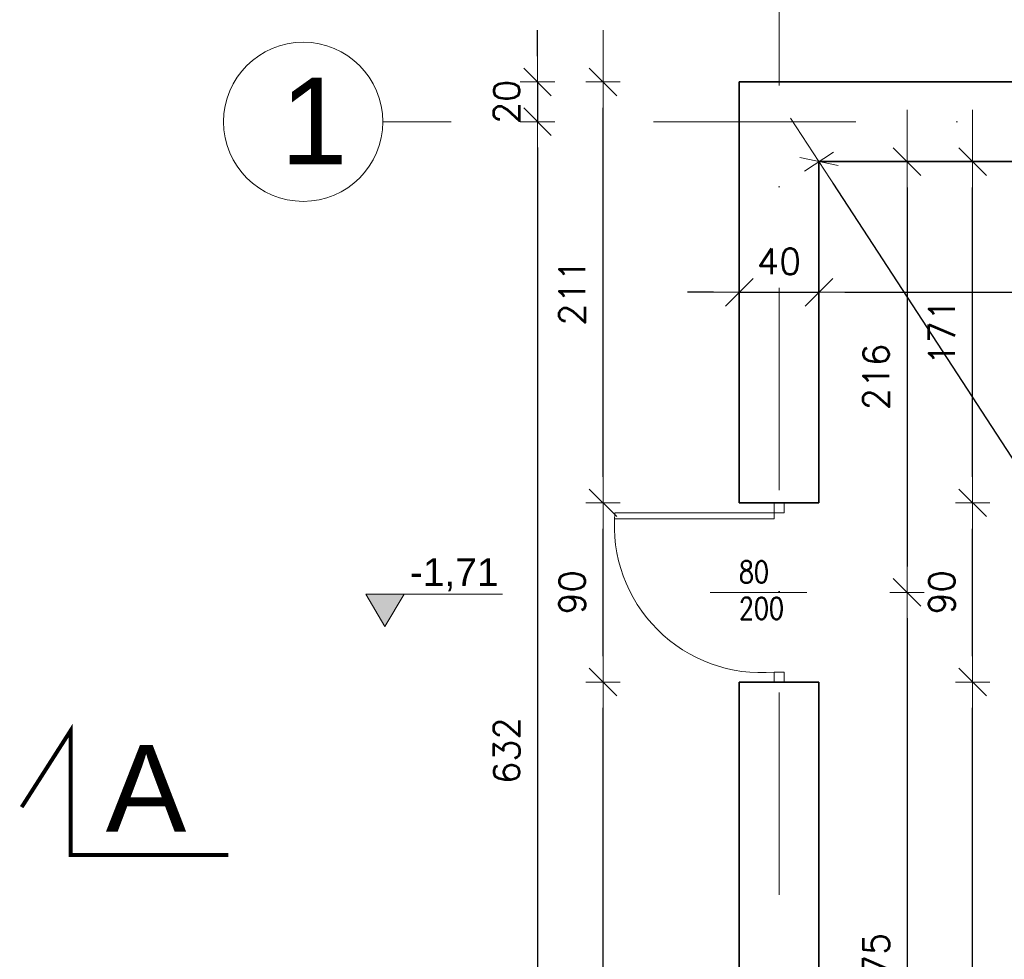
# Model space of a CAD drawing. Header units: inches. Extents: x 0 to 111471, y -105323 to 11070.
# Tile 39 of 256: x 1338 to 1832, y 472 to 944. Entities that reach past the tile are written whole.
import ezdxf
from ezdxf.enums import TextEntityAlignment as Align

# ---------------------------------------------------------------- set-up
doc = ezdxf.new("R2010")
doc.units = ezdxf.units.IN
doc.header["$MEASUREMENT"] = 0
doc.linetypes.add('DASHDOTX2', pattern=[50.8, 25.4, -12.7, 0, -12.7])
for name, color, linetype, lineweight in [('888 drzwi i okna', 4, 'Continuous', 0), ('888 opisy', 3, 'Continuous', 0), ('888 osie', 5, 'DASHDOTX2', 13), ('888 sciany istniejące', 2, 'Continuous', 35), ('888 wymiary', 1, 'Continuous', 0), ('888_ozn_koty', 1, 'Continuous', 0)]:
    doc.layers.add(name, color=color, linetype=linetype, lineweight=lineweight)
doc.styles.add('oznaczenia', font='arial.ttf')
doc.styles.add('RS1108', font='romans.shx', dxfattribs={"width": 0.8, "height": 11})
doc.styles.get("Standard").update_dxf_attribs({"font": 'arial.ttf'})
doc.styles.add('STYLE2', font='romans.shx')
doc.dimstyles.new('MOJ1', dxfattribs={"dimscale": 0, "dimtxt": 13, "dimasz": 13, "dimexe": 0, "dimexo": 0.0625, "dimgap": 9, "dimtad": 1, "dimdec": 0, "dimzin": 12, "dimdsep": 46, "dimtxsty": 'STYLE2', "dimblk1": 'K8', "dimblk2": 'K8', "dimsah": 1, "dimcen": 0.09, "dimse1": 1, "dimse2": 1, "dimclrd": 256, "dimclrt": 3, "dimadec": 0, "dimazin": 0, "dimtfac": 1.285714, "dimtdec": 0, "dimtix": 1, "dimtmove": 2, "dimatfit": 3, "dimldrblk": 'K8', "dimfxl": 0, "dimtolj": 1, "dimtzin": 12, "dimarcsym": 0})

# ---------------------------------------------------------------- blocks, each defined once
blk = doc.blocks.new('d80')
for points in [[(82, 5), (82, 85)], [(85, 5), (85, 85)], [(45, -11.4), (45, 37.16)], [(0, 0), (5, 0), (5, 5), (0, 5), (0, 0)], [(85, 5), (82, 5)], [(85, 0), (90, 0), (90, 5), (85, 5), (85, 0)]]:
    blk.add_lwpolyline(points)
blk.add_arc((78.6, 11.4), 73.88, 85.0299, 184.9701)
blk = doc.blocks.new('K8')
at = {"color": 3}
blk.add_line((0.533, 0.533), (-0.533, -0.533), dxfattribs=at)
for p, q in [((0, -0.667), (0, 0.667)), ((2, 0), (-2, 0))]:
    blk.add_line(p, q)
blk = doc.blocks.new('*D158')
at = {"layer": '888 wymiary', "lineweight": -2}
for p, q in [((1686.11, 807.15), (1673.11, 807.15)), ((1699.11, 807.15), (1739.11, 807.15)), ((1752.11, 807.15), (1765.11, 807.15))]:
    blk.add_line(p, q, dxfattribs=at)
at = {"layer": 'Defpoints', "color": 0}
for p in [(1699.11, 807.06), (1739.11, 807.15), (1739.11, 807.06)]:
    blk.add_point(p, dxfattribs=at)
at = {"layer": '888 wymiary', "linetype": 'ByBlock', "lineweight": -2, "xscale": 13, "yscale": 13, "zscale": 13}
blk.add_blockref('K8', (1699.11, 807.15), dxfattribs=at)
at = {"layer": '888 wymiary', "linetype": 'ByBlock', "lineweight": -2, "xscale": 13, "yscale": 13, "zscale": 13, "rotation": 180}
blk.add_blockref('K8', (1739.11, 807.15), dxfattribs=at)
at = {"layer": '888 wymiary', "color": 3, "insert": (1719.11, 822.65), "char_height": 13, "attachment_point": 5, "style": 'STYLE2'}
blk.add_mtext('\\A1;40', dxfattribs=at)
blk = doc.blocks.new('*D159')
at = {"layer": '888 wymiary', "lineweight": -2}
blk.add_line((1752.11, 807.15), (2112.15, 807.15), dxfattribs=at)
at = {"layer": 'Defpoints', "color": 0}
for p in [(1739.11, 807.06), (2125.15, 807.15), (2125.15, 807.15)]:
    blk.add_point(p, dxfattribs=at)
at = {"layer": '888 wymiary', "linetype": 'ByBlock', "lineweight": -2, "xscale": 13, "yscale": 13, "zscale": 13, "rotation": 180}
blk.add_blockref('K8', (1739.11, 807.15), dxfattribs=at)
at = {"layer": '888 wymiary', "linetype": 'ByBlock', "lineweight": -2, "xscale": 13, "yscale": 13, "zscale": 13}
blk.add_blockref('K8', (2125.15, 807.15), dxfattribs=at)
at = {"layer": '888 wymiary', "color": 3, "insert": (1932.13, 822.65), "char_height": 13, "attachment_point": 5, "style": 'STYLE2'}
blk.add_mtext('\\A1;386', dxfattribs=at)
blk = doc.blocks.new('*D161')
at = {"layer": '888 wymiary', "lineweight": -2}
blk.add_line((1816.34, 293.99), (1816.34, 598.34), dxfattribs=at)
at = {"layer": 'Defpoints', "color": 0}
for p in [(1739.11, 611.34), (1816.34, 611.34), (1804.21, 280.99)]:
    blk.add_point(p, dxfattribs=at)
at = {"layer": '888 wymiary', "lineweight": -2, "xscale": 13, "yscale": 13, "zscale": 13}
for p, rotation in [((1816.34, 611.34), 90), ((1816.34, 280.99), 270)]:
    blk.add_blockref('K8', p, dxfattribs=dict(at, rotation=rotation))
at = {"layer": '888 wymiary', "color": 3, "insert": (1800.84, 446.16), "char_height": 13, "attachment_point": 5, "rotation": 90, "style": 'STYLE2'}
blk.add_mtext('\\A1;330', dxfattribs=at)
blk = doc.blocks.new('*D162')
at = {"layer": '888 wymiary', "lineweight": -2}
blk.add_line((1816.34, 624.34), (1816.34, 688.34), dxfattribs=at)
at = {"layer": 'Defpoints', "color": 0}
for p in [(1739.11, 701.34), (1816.34, 701.34), (1739.11, 611.34)]:
    blk.add_point(p, dxfattribs=at)
at = {"layer": '888 wymiary', "linetype": 'ByBlock', "lineweight": -2, "xscale": 13, "yscale": 13, "zscale": 13}
for p, rotation in [((1816.34, 701.34), 90), ((1816.34, 611.34), 270)]:
    blk.add_blockref('K8', p, dxfattribs=dict(at, rotation=rotation))
at = {"layer": '888 wymiary', "color": 3, "insert": (1800.84, 656.34), "char_height": 13, "attachment_point": 5, "rotation": 90, "style": 'STYLE2'}
blk.add_mtext('\\A1;90', dxfattribs=at)
blk = doc.blocks.new('*D163')
at = {"layer": '888 wymiary', "lineweight": -2}
blk.add_line((1816.34, 714.34), (1816.34, 859.78), dxfattribs=at)
at = {"layer": 'Defpoints', "color": 0}
for p in [(1790.63, 872.78), (1816.34, 872.78), (1739.11, 701.34)]:
    blk.add_point(p, dxfattribs=at)
at = {"layer": '888 wymiary', "linetype": 'ByBlock', "lineweight": -2, "xscale": 13, "yscale": 13, "zscale": 13}
for p, rotation in [((1816.34, 872.78), 90), ((1816.34, 701.34), 270)]:
    blk.add_blockref('K8', p, dxfattribs=dict(at, rotation=rotation))
at = {"layer": '888 wymiary', "color": 3, "insert": (1800.84, 787.06), "char_height": 13, "attachment_point": 5, "rotation": 90, "style": 'STYLE2'}
blk.add_mtext('\\A1;171', dxfattribs=at)
blk = doc.blocks.new('ink_block_v04')
blk.add_hatch(color=0).paths.add_polyline_path([(-6.87, 11.52), (0, 0), (6.87, 11.52)])
at = {"color": 0}
blk.add_line((-6.87, 11.52), (42.2, 11.52), dxfattribs=at)
blk.add_lwpolyline([(0, 0), (-6.87, 11.52), (6.87, 11.52)], close=True, dxfattribs=at)
at = {"color": 0, "linetype": 'Continuous', "style": 'oznaczenia'}
blk.add_attdef('%%PX,XX', text='', height=10, dxfattribs=at).set_placement((40.81, 19.46), align=Align.MIDDLE_RIGHT)
blk = doc.blocks.new('*D186')
at = {"layer": '888 wymiary', "lineweight": -2}
for p, q in [((1686.11, 958.02), (1673.11, 958.02)), ((1699.11, 958.02), (1719.11, 958.02)), ((1732.11, 958.02), (1745.11, 958.02))]:
    blk.add_line(p, q, dxfattribs=at)
at = {"layer": 'Defpoints', "color": 0}
for p in [(1719.11, 958.02), (1699.11, 912.78), (1719.11, 912.78)]:
    blk.add_point(p, dxfattribs=at)
at = {"layer": '888 wymiary', "linetype": 'ByBlock', "lineweight": -2, "xscale": 13, "yscale": 13, "zscale": 13}
blk.add_blockref('K8', (1699.11, 958.02), dxfattribs=at)
at = {"layer": '888 wymiary', "linetype": 'ByBlock', "lineweight": -2, "xscale": 13, "yscale": 13, "zscale": 13, "rotation": 180}
blk.add_blockref('K8', (1719.11, 958.02), dxfattribs=at)
at = {"layer": '888 wymiary', "color": 3, "insert": (1709.11, 973.52), "char_height": 13, "attachment_point": 5, "style": 'STYLE2'}
blk.add_mtext('\\A1;20', dxfattribs=at)
blk = doc.blocks.new('*D187')
at = {"layer": '888 wymiary', "lineweight": -2}
blk.add_line((1783.36, 859.78), (1783.36, 669.34), dxfattribs=at)
at = {"layer": 'Defpoints', "color": 0}
for p in [(1790.63, 872.78), (1733.01, 656.34), (1783.36, 656.34)]:
    blk.add_point(p, dxfattribs=at)
at = {"layer": '888 wymiary', "linetype": 'ByBlock', "lineweight": -2, "xscale": 13, "yscale": 13, "zscale": 13}
for p, rotation in [((1783.36, 872.78), 90), ((1783.36, 656.34), 270)]:
    blk.add_blockref('K8', p, dxfattribs=dict(at, rotation=rotation))
at = {"layer": '888 wymiary', "color": 3, "insert": (1767.86, 764.56), "char_height": 13, "attachment_point": 5, "rotation": 90, "style": 'STYLE2'}
blk.add_mtext('\\A1;216', dxfattribs=at)
blk = doc.blocks.new('*D188')
at = {"layer": '888 wymiary', "lineweight": -2}
blk.add_line((1783.36, 643.34), (1783.36, 293.99), dxfattribs=at)
at = {"layer": 'Defpoints', "color": 0}
for p in [(1733.01, 656.34), (1783.36, 280.99), (1783.36, 280.99)]:
    blk.add_point(p, dxfattribs=at)
at = {"layer": '888 wymiary', "linetype": 'ByBlock', "lineweight": -2, "xscale": 13, "yscale": 13, "zscale": 13}
for p, rotation in [((1783.36, 656.34), 90), ((1783.36, 280.99), 270)]:
    blk.add_blockref('K8', p, dxfattribs=dict(at, rotation=rotation))
at = {"layer": '888 wymiary', "color": 3, "insert": (1767.86, 468.66), "char_height": 13, "attachment_point": 5, "rotation": 90, "style": 'STYLE2'}
blk.add_mtext('\\A1;375', dxfattribs=at)
blk = doc.blocks.new('*D189')
at = {"layer": '888 wymiary', "lineweight": -2}
blk.add_line((1630.65, 253.99), (1630.65, 598.34), dxfattribs=at)
at = {"layer": 'Defpoints', "color": 0}
for p in [(1630.65, 611.34), (1699.11, 611.34), (1699.11, 240.99)]:
    blk.add_point(p, dxfattribs=at)
at = {"layer": '888 wymiary', "linetype": 'ByBlock', "lineweight": -2, "xscale": 13, "yscale": 13, "zscale": 13}
for p, rotation in [((1630.65, 611.34), 90), ((1630.65, 240.99), 270)]:
    blk.add_blockref('K8', p, dxfattribs=dict(at, rotation=rotation))
at = {"layer": '888 wymiary', "color": 3, "insert": (1615.15, 426.16), "char_height": 13, "attachment_point": 5, "rotation": 90, "style": 'STYLE2'}
blk.add_mtext('\\A1;370', dxfattribs=at)
blk = doc.blocks.new('*D190')
at = {"layer": '888 wymiary', "lineweight": -2}
blk.add_line((1630.65, 624.34), (1630.65, 688.34), dxfattribs=at)
at = {"layer": 'Defpoints', "color": 0}
for p in [(1630.65, 701.34), (1699.11, 701.34), (1699.11, 611.34)]:
    blk.add_point(p, dxfattribs=at)
at = {"layer": '888 wymiary', "linetype": 'ByBlock', "lineweight": -2, "xscale": 13, "yscale": 13, "zscale": 13}
for p, rotation in [((1630.65, 701.34), 90), ((1630.65, 611.34), 270)]:
    blk.add_blockref('K8', p, dxfattribs=dict(at, rotation=rotation))
at = {"layer": '888 wymiary', "color": 3, "insert": (1615.15, 656.34), "char_height": 13, "attachment_point": 5, "rotation": 90, "style": 'STYLE2'}
blk.add_mtext('\\A1;90', dxfattribs=at)
blk = doc.blocks.new('*D191')
at = {"layer": '888 wymiary', "lineweight": -2}
blk.add_line((1630.65, 714.34), (1630.65, 899.78), dxfattribs=at)
at = {"layer": 'Defpoints', "color": 0}
for p in [(1630.65, 912.78), (1699.11, 912.78), (1699.11, 701.34)]:
    blk.add_point(p, dxfattribs=at)
at = {"layer": '888 wymiary', "linetype": 'ByBlock', "lineweight": -2, "xscale": 13, "yscale": 13, "zscale": 13}
for p, rotation in [((1630.65, 912.78), 90), ((1630.65, 701.34), 270)]:
    blk.add_blockref('K8', p, dxfattribs=dict(at, rotation=rotation))
at = {"layer": '888 wymiary', "color": 3, "insert": (1615.15, 807.06), "char_height": 13, "attachment_point": 5, "rotation": 90, "style": 'STYLE2'}
blk.add_mtext('\\A1;211', dxfattribs=at)
blk = doc.blocks.new('*D192')
at = {"layer": '888 wymiary', "lineweight": -2}
for p, q in [((1597.72, 925.78), (1597.72, 938.78)), ((1597.72, 912.78), (1597.72, 892.78)), ((1597.72, 879.78), (1597.72, 866.78))]:
    blk.add_line(p, q, dxfattribs=at)
at = {"layer": 'Defpoints', "color": 0}
for p in [(1699.11, 912.78), (1597.72, 892.78), (1672.17, 892.78)]:
    blk.add_point(p, dxfattribs=at)
at = {"layer": '888 wymiary', "linetype": 'ByBlock', "lineweight": -2, "xscale": 13, "yscale": 13, "zscale": 13}
for p, rotation in [((1597.72, 912.78), 270), ((1597.72, 892.78), 90)]:
    blk.add_blockref('K8', p, dxfattribs=dict(at, rotation=rotation))
at = {"layer": '888 wymiary', "color": 3, "insert": (1582.22, 902.78), "char_height": 13, "attachment_point": 5, "rotation": 90, "style": 'STYLE2'}
blk.add_mtext('\\A1;20', dxfattribs=at)
blk = doc.blocks.new('*D193')
at = {"layer": '888 wymiary', "lineweight": -2}
blk.add_line((1597.72, 879.78), (1597.72, 273.99), dxfattribs=at)
at = {"layer": 'Defpoints', "color": 0}
for p in [(1672.17, 892.78), (1597.72, 260.99), (1699.11, 260.99)]:
    blk.add_point(p, dxfattribs=at)
at = {"layer": '888 wymiary', "linetype": 'ByBlock', "lineweight": -2, "xscale": 13, "yscale": 13, "zscale": 13}
for p, rotation in [((1597.72, 892.78), 90), ((1597.72, 260.99), 270)]:
    blk.add_blockref('K8', p, dxfattribs=dict(at, rotation=rotation))
at = {"layer": '888 wymiary', "color": 3, "insert": (1582.22, 576.89), "char_height": 13, "attachment_point": 5, "rotation": 90, "style": 'STYLE2'}
blk.add_mtext('\\A1;632', dxfattribs=at)
blk = doc.blocks.new('*D199')
at = {"layer": '888 wymiary', "lineweight": -2}
blk.add_line((2118.05, 291.88), (1746.21, 861.89), dxfattribs=at)
at = {"layer": 'Defpoints', "color": 0}
for p in [(1739.11, 872.78), (1739.11, 872.78), (2125.15, 280.99)]:
    blk.add_point(p, dxfattribs=at)
at = {"layer": '888 wymiary', "linetype": 'ByBlock', "lineweight": -2, "xscale": 13, "yscale": 13, "zscale": 13}
for p, rotation in [((1739.11, 872.78), 123.1180503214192), ((2125.15, 280.99), 303.1180503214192)]:
    blk.add_blockref('K8', p, dxfattribs=dict(at, rotation=rotation))
at = {"layer": '888 wymiary', "color": 3, "insert": (1945.11, 585.36), "char_height": 13, "attachment_point": 5, "rotation": 303.1181, "style": 'STYLE2'}
blk.add_mtext('\\A1;707', dxfattribs=at)
blk = doc.blocks.new('*D200')
at = {"layer": '888 wymiary', "lineweight": -2}
blk.add_line((1712.11, 1000.7), (2152.15, 1000.7), dxfattribs=at)
at = {"layer": 'Defpoints', "color": 0}
for p in [(2165.15, 1000.7), (1699.11, 912.78), (2165.15, 912.78)]:
    blk.add_point(p, dxfattribs=at)
at = {"layer": '888 wymiary', "linetype": 'ByBlock', "lineweight": -2, "xscale": 13, "yscale": 13, "zscale": 13, "rotation": 180}
blk.add_blockref('K8', (1699.11, 1000.7), dxfattribs=at)
at = {"layer": '888 wymiary', "linetype": 'ByBlock', "lineweight": -2, "xscale": 13, "yscale": 13, "zscale": 13}
blk.add_blockref('K8', (2165.15, 1000.7), dxfattribs=at)
at = {"layer": '888 wymiary', "color": 3, "insert": (1932.13, 1016.2), "char_height": 13, "attachment_point": 5, "style": 'STYLE2'}
blk.add_mtext('\\A1;466', dxfattribs=at)

msp = doc.modelspace()

# ---------------------------------------------------------------- linework, layer by layer
at = {"layer": '888 opisy', "const_width": 2}
msp.add_lwpolyline([(1442.436, 524.416), (1363.183, 524.416), (1363.183, 586.986), (1338.572, 548.47)], dxfattribs=at)
at = {"layer": '888 opisy', "linetype": 'ByBlock'}
msp.add_circle((1480.009, 892.781), 40, dxfattribs=at)
at = {"layer": '888 osie', "ltscale": 4}
for points in [[(1719.106, 97.869), (1719.106, 1057.303)], [(2367.47, 892.781), (1520.009, 892.781)]]:
    msp.add_lwpolyline(points, dxfattribs=at)
at = {"layer": '888 sciany istniejące'}
for points in [[(1699.106, 701.336), (1699.106, 912.781), (2165.154, 912.781), (2165.154, 744.674)], [(1739.106, 701.336), (1739.106, 872.781), (2125.154, 872.781), (2125.154, 744.674)], [(1699.106, 701.336), (1739.106, 701.336)], [(2165.154, 359.815), (2165.154, 240.994), (1699.106, 240.994), (1699.106, 611.336)], [(1699.106, 611.336), (1739.106, 611.336)], [(2125.154, 359.815), (2125.154, 280.994), (1739.106, 280.994), (1739.106, 611.336)]]:
    msp.add_lwpolyline(points, dxfattribs=at)

# ---------------------------------------------------------------- block references
at = {"layer": '888 drzwi i okna', "rotation": 90}
msp.add_blockref('d80', (1721.606, 611.336), dxfattribs=at)
at = {"layer": '888 opisy'}
ref = msp.add_blockref('ink_block_v04', (1521.036, 639.284), dxfattribs=dict(at, xscale=1.4, yscale=1.4, zscale=1.4))
ref.add_attrib('%%PX,XX', '-1,71', dxfattribs={"layer": '888_ozn_koty', "color": 0, "linetype": 'Continuous', "height": 14, "style": 'oznaczenia'}).set_placement((1578.167, 666.522), align=Align.MIDDLE_RIGHT)

# ---------------------------------------------------------------- texts
at = {"layer": '888 opisy', "linetype": 'ByBlock', "char_height": 43.522, "width": 345.2664, "attachment_point": 1}
for s, insert in [('1', (1468.558, 914.864)), ('A', (1380.777, 579.635))]:
    msp.add_mtext(s, dxfattribs=dict(at, insert=insert))
at = {"layer": '888 opisy', "ltscale": 1.5, "insert": (1698.913, 642.807), "char_height": 11, "width": 231.51339, "attachment_point": 7, "style": 'RS1108'}
msp.add_mtext('80\\P200', dxfattribs=at)

# ---------------------------------------------------------------- dimensions: what is measured, and where the dimension line sits
at = {"layer": '888 wymiary'}
for base, p1, p2, picture, middle in [((2165.154, 1000.698), (1699.106, 912.781), (2165.154, 912.781), '*D200', (1932.13, 1016.198)), ((1719.106, 958.024), (1699.106, 912.781), (1719.106, 912.781), '*D186', (1709.106, 973.524)), ((1739.106, 807.154), (1699.106, 807.058), (1739.106, 807.058), '*D158', (1719.106, 822.654)), ((2125.154, 807.154), (1739.106, 807.058), (2125.154, 807.154), '*D159', (1932.13, 822.654))]:
    dim = msp.add_linear_dim(base=base, p1=p1, p2=p2, dimstyle='MOJ1', override={"dimscale": 1, "dimasz": 13}, dxfattribs=at)
    dim.commit()
    dim.dimension.update_dxf_attribs({"geometry": picture, "text_midpoint": middle})
for base, p1, p2, picture, middle in [((1597.723, 892.781), (1699.106, 912.781), (1672.166, 892.781), '*D192', (1582.223, 902.781)), ((1630.652, 912.781), (1699.106, 701.336), (1699.106, 912.781), '*D191', (1615.152, 807.058)), ((1597.723, 260.994), (1672.166, 892.781), (1699.106, 260.994), '*D193', (1582.223, 576.887)), ((1783.364, 656.336), (1790.629, 872.781), (1733.011, 656.336), '*D187', (1767.864, 764.558)), ((1816.341, 872.781), (1739.106, 701.336), (1790.629, 872.781), '*D163', (1800.841, 787.058)), ((1630.652, 701.336), (1699.106, 611.336), (1699.106, 701.336), '*D190', (1615.152, 656.336)), ((1816.341, 701.336), (1739.106, 611.336), (1739.106, 701.336), '*D162', (1800.841, 656.336)), ((1783.364, 280.994), (1733.011, 656.336), (1783.364, 280.994), '*D188', (1767.864, 468.665)), ((1630.652, 611.336), (1699.106, 240.994), (1699.106, 611.336), '*D189', (1615.152, 426.165)), ((1816.341, 611.336), (1804.212, 280.994), (1739.106, 611.336), '*D161', (1800.841, 446.165))]:
    dim = msp.add_linear_dim(base=base, p1=p1, p2=p2, angle=90, dimstyle='MOJ1', override={"dimscale": 1, "dimasz": 13}, dxfattribs=at)
    dim.commit()
    dim.dimension.update_dxf_attribs({"geometry": picture, "text_midpoint": middle})
dim = msp.add_aligned_dim(p1=(2125.154, 280.994), p2=(1739.106, 872.781), distance=0, dimstyle='MOJ1', override={"dimscale": 1}, dxfattribs=at)
dim.commit()
dim.dimension.update_dxf_attribs({"geometry": '*D199', "text_midpoint": (1945.112, 585.356)})

doc.saveas('drawing.dxf')
